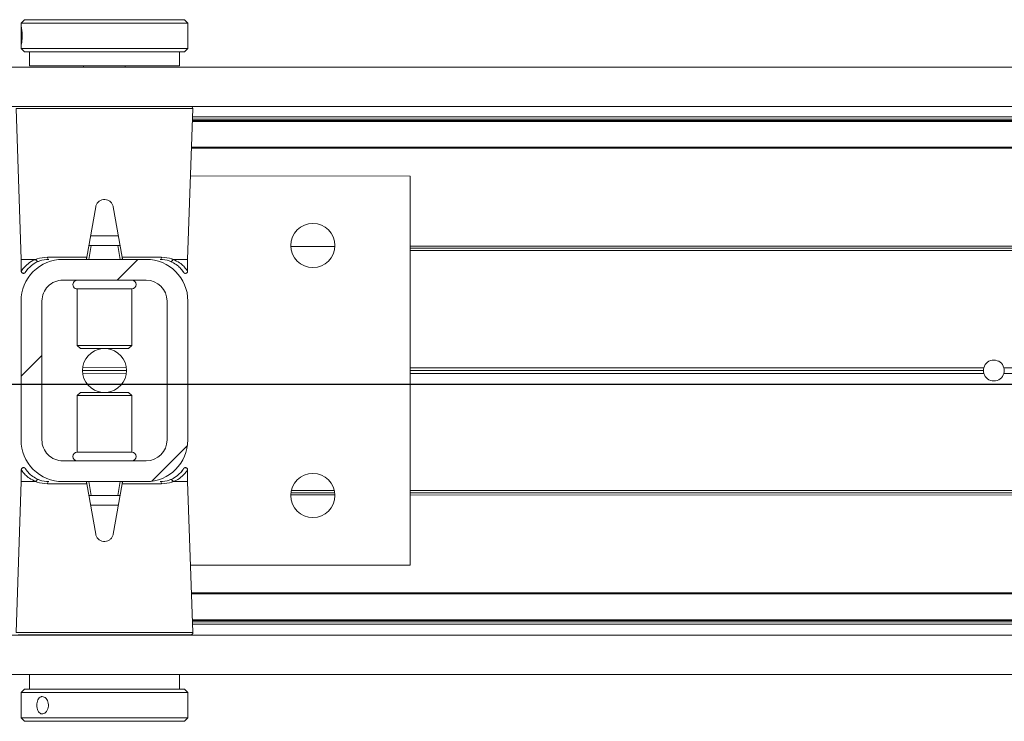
# Model space of a CAD drawing. Header units: feet. Extents: x 0 to 152508, y 0 to 59424.
# Tile 121 of 122: x 152367.174 to 152367.912, y 59421.627 to 59422.153. Entities that reach past the tile are written whole.
import ezdxf

# ---------------------------------------------------------------- set-up
doc = ezdxf.new("R2010")
doc.units = ezdxf.units.FT
doc.header["$LTSCALE"] = 0.05
doc.header["$MEASUREMENT"] = 0
doc.layers.add('Bridge plan$0$BR_P_Rail_Object', color=251, linetype='Continuous', lineweight=30)
doc.layers.add('Bridge plan$0$SC_Scratch7', color=252, linetype='Continuous', lineweight=0)

# ---------------------------------------------------------------- blocks, each defined once
blk = doc.blocks.new('Bridge plan$0$HIGH ST SCREENWALL_13 PANEL PLAN_2')
at = {"layer": 'Bridge plan$0$SC_Scratch7', "lineweight": 0}
h = blk.add_hatch(dxfattribs=at)
h.set_pattern_fill('ANSI32', color=256, scale=0.01, style=0, pattern_type=2)
h.set_pattern_definition([(44.99814199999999, (-25.84402686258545, -14.23347410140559), (-0.2651559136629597, 0.265173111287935), []), (44.99814199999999, (-25.66725052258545, -14.23347983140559), (-0.2651559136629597, 0.265173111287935), [])])
h.paths.add_polyline_path([(-18.41922792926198, 0.08409237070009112), (-18.41923130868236, -0.02007408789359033, 0.4142135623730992), (-18.38798238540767, -0.05132503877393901), (-18.32548250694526, -0.05132706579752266, 0.414213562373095), (-18.29423155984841, -0.02007814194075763), (-18.29422817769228, 0.08408831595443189, 0.414213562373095), (-18.32547710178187, 0.1153392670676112), (-18.38797697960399, 0.1153412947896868, 0.414213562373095)])
h.paths.add_polyline_path([(-18.30985652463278, -0.0200776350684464, -0.414213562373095), (-18.32548200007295, -0.03570209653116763), (-18.3879818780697, -0.03570007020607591, -0.414213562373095), (-18.40360634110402, -0.02007459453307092), (-18.40360296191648, 0.08409186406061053, -0.4142135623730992), (-18.38797748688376, 0.09971632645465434), (-18.32547760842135, 0.09971429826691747, -0.414213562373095), (-18.30985315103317, 0.08408882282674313)])
for p, q in [((-18.41922129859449, 0.2885353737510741), (-18.41922165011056, 0.2776912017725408)), ((-18.41922116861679, 0.2925335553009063), (-18.41922129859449, 0.2885353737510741)), ((-18.41672109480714, 0.2950334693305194), (-18.41922116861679, 0.2925335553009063)), ((-18.41922116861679, 0.2925335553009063), (-18.29422142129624, 0.2925295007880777)), ((-18.41672109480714, 0.2950334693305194), (-18.29672133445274, 0.2950295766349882)), ((-18.29422142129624, 0.2925295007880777), (-18.29672133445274, 0.2950295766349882)), ((-18.29422190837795, 0.2774898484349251), (-18.29422155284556, 0.2884648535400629)), ((-18.29422155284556, 0.2884648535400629), (-18.29422142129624, 0.2925295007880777)), ((-18.41922165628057, 0.2774941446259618), (-18.41922178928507, 0.2734194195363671)), ((-18.41922178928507, 0.2734194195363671), (-18.41672187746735, 0.2709193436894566)), ((-18.41922178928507, 0.2734194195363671), (-18.29422204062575, 0.2734153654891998)), ((-18.29672211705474, 0.2709154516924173), (-18.29422204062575, 0.2734153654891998)), ((-18.29422204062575, 0.2734153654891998), (-18.29422190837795, 0.2774898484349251)), ((-18.41672187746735, 0.2709193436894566), (-18.29672211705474, 0.2709154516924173)), ((-18.412971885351, 0.2709192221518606), (-18.41297222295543, 0.260502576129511)), ((-18.30047244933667, 0.2604989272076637), (-18.3004721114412, 0.2709155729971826)), ((-20.3515100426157, 0.2595713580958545), (-16.36193468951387, 0.2594419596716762)), ((-18.30047244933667, 0.2604989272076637), (-18.41297222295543, 0.260502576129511)), ((-18.37234730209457, 0.2605012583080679), (-18.37234733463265, 0.2595071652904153)), ((-18.3410973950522, 0.2595061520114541), (-18.34109736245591, 0.2605002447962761)), ((-20.35151099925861, 0.230071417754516), (-16.36193564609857, 0.2299420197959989)), ((-18.42300984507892, 0.228473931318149), (-18.41906287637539, 0.1153423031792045)), ((-18.35672337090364, 0.2284717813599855), (-18.42300984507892, 0.228473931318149)), ((-18.29043690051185, 0.2284696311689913), (-18.35672337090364, 0.2284717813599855)), ((-18.29439120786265, 0.1153382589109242), (-18.29043690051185, 0.2284696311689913)), ((-18.29065777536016, 0.2221505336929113), (-16.51945432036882, 0.2220930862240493)), ((-16.53381067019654, 0.2186274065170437), (-18.29077892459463, 0.2186843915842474)), ((-16.5338106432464, 0.2194476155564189), (-18.29075025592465, 0.2195046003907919)), ((-18.29071832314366, 0.22041822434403), (-16.51818564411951, 0.2203607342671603)), ((-16.53381129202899, 0.199434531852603), (-18.29144977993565, 0.1994915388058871)), ((-16.53381131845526, 0.1986143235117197), (-18.29147844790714, 0.1986713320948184)), ((-18.12755881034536, 0.1778327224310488), (-18.29220663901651, 0.1778380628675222)), ((-18.12756826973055, -0.1138333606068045), (-18.12755881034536, 0.1778327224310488)), ((-18.36328743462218, 0.1547104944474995), (-18.36995149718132, 0.1169238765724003)), ((-18.34350248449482, 0.1169230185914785), (-18.35016410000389, 0.1547100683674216)), ((-18.34634959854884, 0.133072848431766), (-18.36710333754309, 0.1330735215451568)), ((-18.36672790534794, 0.125757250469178), (-18.36856497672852, 0.1153406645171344)), ((-18.36766676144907, 0.1257572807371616), (-18.36672790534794, 0.125757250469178)), ((-18.34672550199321, 0.1257566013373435), (-18.36672790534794, 0.125757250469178)), ((-18.34488910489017, 0.1153398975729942), (-18.34672550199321, 0.1257566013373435)), ((-18.34672550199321, 0.1257566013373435), (-18.3457866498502, 0.1257565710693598)), ((-18.21699767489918, 0.124919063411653), (-18.18395641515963, 0.1249179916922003)), ((-17.03099946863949, 0.1219639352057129), (-18.12756062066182, 0.121999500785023)), ((-17.03120752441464, 0.1236306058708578), (-18.1275605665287, 0.1236661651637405)), ((-17.03105572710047, 0.125297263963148), (-18.12756051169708, 0.1253328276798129)), ((-18.41906287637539, 0.1153423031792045), (-18.41906316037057, 0.1065799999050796)), ((-18.41906287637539, 0.1153423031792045), (-18.40817616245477, 0.1153419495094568)), ((-18.39951796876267, 0.1169248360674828), (-18.36995149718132, 0.1169238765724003)), ((-18.32547710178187, 0.1153392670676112), (-18.38797698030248, 0.1153412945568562)), ((-18.34350248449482, 0.1169230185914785), (-18.31393601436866, 0.1169220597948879)), ((-18.30527792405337, 0.1153386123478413), (-18.29439120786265, 0.1153382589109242)), ((-18.29439149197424, 0.1065759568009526), (-18.29439120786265, 0.1153382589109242)), ((-18.41510794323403, 0.1069223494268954), (-18.41450506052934, 0.1076429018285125)), ((-18.32547760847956, 0.09971429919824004), (-18.38797748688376, 0.09971632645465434)), ((-18.37714438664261, 0.09315430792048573), (-18.37714575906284, 0.05083812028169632)), ((-18.3771288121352, 0.0931543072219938), (-18.37714438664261, 0.09315430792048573)), ((-18.33631113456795, 0.09315298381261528), (-18.3771288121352, 0.0931543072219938)), ((-18.3363125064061, 0.05083679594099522), (-18.33631113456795, 0.09315298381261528)), ((-18.41922792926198, 0.08409237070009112), (-18.41923130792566, -0.02007408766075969)), ((-18.40360296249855, 0.08409186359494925), (-18.40360634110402, -0.02007459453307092)), ((-18.30985652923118, -0.02007763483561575), (-18.30985315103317, 0.08408882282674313)), ((-18.29423155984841, -0.02007814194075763), (-18.29422818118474, 0.08408831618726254)), ((-18.37714575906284, 0.05083812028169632), (-18.37477379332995, 0.04846599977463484)), ((-18.3771301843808, 0.05083811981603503), (-18.37714575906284, 0.05083812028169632)), ((-18.3363125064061, 0.05083679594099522), (-18.3771301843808, 0.05083811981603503)), ((-18.37476002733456, 0.04846600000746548), (-18.37477379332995, 0.04846599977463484)), ((-18.33868462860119, 0.0484648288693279), (-18.37476002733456, 0.04846600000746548)), ((-18.33868462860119, 0.0484648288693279), (-18.3363125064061, 0.05083679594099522)), ((-18.3401881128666, 0.03200657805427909), (-18.37327137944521, 0.03200765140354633)), ((-18.34032518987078, 0.02988199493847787), (-18.37313444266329, 0.02988305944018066)), ((-18.34032505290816, 0.03413117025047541), (-18.37313430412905, 0.0341322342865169)), ((-17.6975825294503, 0.02986114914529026), (-18.12756360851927, 0.02987509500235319)), ((-17.6978768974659, 0.03198574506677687), (-18.12756353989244, 0.03199968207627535)), ((-17.69758239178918, 0.03411032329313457), (-18.12756347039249, 0.03412426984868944)), ((-16.65173322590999, 0.02982722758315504), (-17.6825464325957, 0.02986066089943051)), ((-16.65173308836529, 0.03407640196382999), (-17.68254629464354, 0.03410983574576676)), ((-18.37477486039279, 0.01554939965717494), (-18.37714697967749, 0.01317743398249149)), ((-18.37477486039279, 0.01554939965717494), (-18.33868569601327, 0.01554822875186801)), ((-18.33631372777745, 0.01317610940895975), (-18.33868569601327, 0.01554822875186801)), ((-18.37714697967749, 0.01317743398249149), (-18.37714835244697, -0.02913875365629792)), ((-18.37714697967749, 0.01317743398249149), (-18.33631372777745, 0.01317610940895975)), ((-18.33631510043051, -0.02914007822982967), (-18.33631372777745, 0.01317610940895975)), ((-18.37714835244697, -0.02913875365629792), (-18.33631510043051, -0.02914007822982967)), ((-18.38798187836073, -0.03570006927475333), (-18.32548200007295, -0.03570209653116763)), ((-18.41906799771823, -0.04256172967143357), (-18.41906828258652, -0.05132403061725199)), ((-18.29835154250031, -0.04290812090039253), (-18.29895443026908, -0.04362867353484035)), ((-18.29439661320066, -0.05132807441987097), (-18.29439632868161, -0.04256577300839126)), ((-18.41906828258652, -0.05132403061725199), (-18.42302258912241, -0.1644554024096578)), ((-18.4081815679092, -0.05132438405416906), (-18.41906828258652, -0.05132403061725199)), ((-18.38798238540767, -0.05132503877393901), (-18.32548250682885, -0.05132706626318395)), ((-18.36857038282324, -0.05132566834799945), (-18.3667339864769, -0.06174237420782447)), ((-18.34673158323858, -0.06174302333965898), (-18.3448945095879, -0.05132643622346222)), ((-18.29439661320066, -0.05132807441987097), (-18.30528332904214, -0.05132772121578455)), ((-18.29044964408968, -0.1644597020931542), (-18.29439661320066, -0.05132807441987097)), ((-18.36995700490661, -0.05290879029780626), (-18.39952347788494, -0.0529078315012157)), ((-18.36329539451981, -0.09069583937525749), (-18.36995700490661, -0.05290879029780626)), ((-18.34350799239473, -0.05290964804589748), (-18.35017206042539, -0.09069626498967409)), ((-18.31394152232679, -0.05291060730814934), (-18.34350799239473, -0.05290964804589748)), ((-18.18437201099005, -0.05799829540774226), (-18.21659394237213, -0.05799725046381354)), ((-17.03100530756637, -0.0580357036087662), (-18.12756645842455, -0.05800013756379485)), ((-18.3667339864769, -0.06174237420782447), (-18.36767284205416, -0.06174234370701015)), ((-18.3667339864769, -0.06174237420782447), (-18.34673158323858, -0.06174302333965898)), ((-18.34579273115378, -0.06174305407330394), (-18.34673158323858, -0.06174302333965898)), ((-18.18394669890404, -0.06133163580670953), (-18.21701946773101, -0.06133056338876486)), ((-18.18407311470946, -0.05966496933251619), (-18.21689294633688, -0.05966390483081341)), ((-17.03106178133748, -0.06136902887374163), (-18.12756656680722, -0.06133346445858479)), ((-17.03121347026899, -0.05970236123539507), (-18.12756651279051, -0.05966680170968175)), ((-18.36710989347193, -0.06905861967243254), (-18.34635615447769, -0.06905929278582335)), ((-18.29221609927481, -0.1138280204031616), (-18.12756826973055, -0.1138333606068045)), ((-16.53382212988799, -0.1347183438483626), (-18.29148925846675, -0.1346613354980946)), ((-16.53382215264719, -0.1354064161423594), (-18.29146525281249, -0.1353494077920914)), ((-16.53382278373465, -0.1548635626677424), (-18.29078642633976, -0.1548065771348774)), ((-16.53382280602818, -0.1555516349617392), (-18.2907624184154, -0.1554946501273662)), ((-18.29073054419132, -0.1564082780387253), (-16.5181978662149, -0.1564657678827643)), ((-18.29067010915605, -0.1581405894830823), (-16.51946665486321, -0.1581980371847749)), ((-20.35152385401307, -0.1662611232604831), (-16.36194850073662, -0.1663905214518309)), ((-18.42302258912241, -0.1644554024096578), (-18.29044964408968, -0.1644597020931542)), ((-18.29208911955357, -0.1661573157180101), (-18.42138322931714, -0.1661531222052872)), ((-20.3515248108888, -0.1957610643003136), (-16.36194945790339, -0.1958904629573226)), ((-18.4129870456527, -0.1964846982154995), (-18.41298738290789, -0.2069013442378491)), ((-18.30048760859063, -0.2069049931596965), (-18.30048727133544, -0.1964883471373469)), ((-18.41923744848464, -0.2094011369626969), (-18.41923806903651, -0.2285152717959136)), ((-18.41673737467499, -0.2069012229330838), (-18.41923744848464, -0.2094011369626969)), ((-18.40334558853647, -0.2094016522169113), (-18.41923744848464, -0.2094011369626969)), ((-18.4014811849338, -0.2069017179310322), (-18.41673737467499, -0.2069012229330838)), ((-18.29423770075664, -0.2094051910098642), (-18.40334558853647, -0.2094016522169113)), ((-18.29673761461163, -0.2069051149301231), (-18.4014811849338, -0.2069017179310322)), ((-18.29423770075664, -0.2094051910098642), (-18.29673761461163, -0.2069051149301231)), ((-18.29423832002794, -0.2285193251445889), (-18.29423770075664, -0.2094051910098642)), ((-18.41923806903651, -0.2285152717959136), (-18.41673815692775, -0.2310153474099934)), ((-18.40334620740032, -0.228515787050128), (-18.41923806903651, -0.2285152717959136)), ((-18.29423832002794, -0.2285193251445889), (-18.40334620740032, -0.228515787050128)), ((-18.29673839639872, -0.2310192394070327), (-18.29423832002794, -0.2285193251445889)), ((-18.40148196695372, -0.2310158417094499), (-18.41673815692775, -0.2310153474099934)), ((-18.29673839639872, -0.2310192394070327), (-18.40148196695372, -0.2310158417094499))]:
    blk.add_line(p, q, dxfattribs=at)
for centre in [(-18.2004770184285, 0.1257518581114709), (-18.20048310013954, -0.06174776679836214)]:
    blk.add_circle(centre, 0.01654163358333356, dxfattribs=at)
for centre, radius, start, end in [((-18.29207631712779, 0.2285269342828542), 0.001640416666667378, 357.9981416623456, 64.26156538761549), ((-18.38797799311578, 0.0840913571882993), 0.03124993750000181, 89.9981416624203, 179.9981416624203), ((-18.39809170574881, 0.1167468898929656), 0.001437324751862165, 172.888278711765, 257.8741882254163), ((-18.32547811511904, 0.08408932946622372), 0.03124993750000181, 359.9981416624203, 89.9981416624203), ((-18.31536229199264, 0.1167442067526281), 0.001437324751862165, 282.1220950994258, 7.108004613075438), ((-18.38797799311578, 0.0840913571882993), 0.01562496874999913, 89.9981416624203, 179.9981416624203), ((-18.37714427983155, 0.09643514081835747), 0.003280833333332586, 89.99814166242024, 269.9981416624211), ((-18.33631102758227, 0.09643381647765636), 0.003280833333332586, 269.9981416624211, 89.99814166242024), ((-18.32547811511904, 0.08408932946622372), 0.0156249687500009, 359.9981416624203, 89.9981416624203), ((-18.35672974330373, 0.03200711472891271), 0.01654163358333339, 95.75174432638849, 264.2445389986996), ((-18.35672974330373, 0.03200711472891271), 0.0165416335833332, 275.7517443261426, 84.24453899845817), ((-17.69006441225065, 0.03198549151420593), 0.007812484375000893, 15.77834138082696, 164.2179419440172), ((-17.69006441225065, 0.03198549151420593), 0.007812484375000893, 164.2179419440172, 179.9981416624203), ((-17.69006441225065, 0.03198549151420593), 0.007812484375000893, 179.9981416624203, 195.7783413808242), ((-17.69006441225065, 0.03198549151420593), 0.007812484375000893, 195.7783413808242, 344.2179419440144), ((-17.69006441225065, 0.03198549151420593), 0.00781248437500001, 344.2179419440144, 359.9981416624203), ((-17.69006441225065, 0.03198549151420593), 0.00781248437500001, 359.9981416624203, 15.77834138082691), ((-18.38798137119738, -0.02007510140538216), 0.03124993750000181, 179.9981416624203, 269.9981416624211), ((-18.38798137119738, -0.02007510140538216), 0.01562496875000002, 179.9981416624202, 269.9981416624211), ((-18.32548149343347, -0.02007712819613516), 0.03124993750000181, 269.9981416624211, 359.9981416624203), ((-18.32548149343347, -0.02007712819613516), 0.0156249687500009, 269.9981416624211, 359.9981416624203), ((-18.37714845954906, -0.03241958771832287), 0.00328083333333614, 89.99814166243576, 269.9981416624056), ((-18.33631520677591, -0.03242091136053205), 0.00328083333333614, 269.9981416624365, 89.99814166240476), ((-18.39809720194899, -0.05272997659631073), 0.001437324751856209, 102.1220950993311, 187.1080046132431), ((-18.31536778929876, -0.05273265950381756), 0.001437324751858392, 352.8882787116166, 77.8741882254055), ((-18.29208906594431, -0.1645168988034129), 0.00164041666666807, 269.9981416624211, 1.998141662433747)]:
    blk.add_arc(centre, radius, start, end, dxfattribs=at)
for points, knots in [([(-18.41914108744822, 0.2829764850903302), (-18.41914493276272, 0.2837063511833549), (-18.41915261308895, 0.2851659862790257), (-18.41919969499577, 0.2871101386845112), (-18.4192304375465, 0.2885934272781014), (-18.41920578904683, 0.2894459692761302), (-18.41909989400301, 0.2895684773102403), (-18.4189213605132, 0.2889521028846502), (-18.41871052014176, 0.2876678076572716), (-18.41852710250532, 0.2858533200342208), (-18.41842970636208, 0.2837120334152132), (-18.41845062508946, 0.2814922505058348), (-18.41858202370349, 0.2794431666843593), (-18.41878156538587, 0.2777872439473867), (-18.41898847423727, 0.2767111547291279), (-18.41914572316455, 0.2763418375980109), (-18.41922285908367, 0.2767182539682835), (-18.41922457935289, 0.2777939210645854), (-18.41918408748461, 0.2794518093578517), (-18.41914695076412, 0.2812811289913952), (-18.41914275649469, 0.2824946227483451), (-18.41914108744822, 0.2829764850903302)], [0, 0, 0, 0, 0.05349003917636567, 0.1069730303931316, 0.1606387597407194, 0.2144249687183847, 0.2680134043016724, 0.3213959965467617, 0.3748823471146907, 0.428621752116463, 0.4823711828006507, 0.5358682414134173, 0.5892453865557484, 0.642821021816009, 0.6966044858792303, 0.7502816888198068, 0.8037058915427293, 0.857123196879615, 0.9107890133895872, 0.9645754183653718, 1, 1, 1, 1]), ([(-18.29422869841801, 0.2774898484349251), (-18.29422703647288, 0.2776106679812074), (-18.29422086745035, 0.2780594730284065), (-18.29426183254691, 0.2794668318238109), (-18.29429912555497, 0.2814907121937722), (-18.29430622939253, 0.2837263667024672), (-18.29427590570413, 0.2858388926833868), (-18.29423004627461, 0.2875301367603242), (-18.29422780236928, 0.2881910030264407), (-18.29422686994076, 0.2884648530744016)], [0, 0, 0, 0, 0.06072773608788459, 0.2255858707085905, 0.390818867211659, 0.5554446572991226, 0.7194280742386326, 0.8837361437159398, 1, 1, 1, 1]), ([(-18.35016410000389, 0.1547100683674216), (-18.3503671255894, 0.155435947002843), (-18.35077320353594, 0.1568878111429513), (-18.35225226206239, 0.1586527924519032), (-18.35418475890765, 0.1598525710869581), (-18.35641614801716, 0.1603359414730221), (-18.35866702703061, 0.1600580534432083), (-18.36069860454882, 0.1590586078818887), (-18.36228644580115, 0.1574442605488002), (-18.36304644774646, 0.1558697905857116), (-18.36324314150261, 0.1549235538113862), (-18.36328743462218, 0.1547104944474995)], [0, 0, 0, 0, 0.1209405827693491, 0.2418986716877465, 0.3631789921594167, 0.4839141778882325, 0.6036428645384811, 0.7231756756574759, 0.8435617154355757, 0.9647756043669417, 1, 1, 1, 1]), ([(-18.36766676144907, 0.1257572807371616), (-18.36777082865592, 0.1257620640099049), (-18.36797947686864, 0.1257716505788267), (-18.36818214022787, 0.1258829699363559), (-18.36827816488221, 0.1260797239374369), (-18.3682870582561, 0.1263307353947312), (-18.36825537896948, 0.1265312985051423), (-18.36824041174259, 0.1266260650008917)], [0, 0, 0, 0, 0.2090964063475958, 0.4192230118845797, 0.614313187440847, 0.8177607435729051, 1, 1, 1, 1]), ([(-18.34521293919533, 0.1266253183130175), (-18.34519277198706, 0.1264917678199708), (-18.34515228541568, 0.1262236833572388), (-18.34521425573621, 0.1259404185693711), (-18.34541059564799, 0.1257934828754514), (-18.34562394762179, 0.1257588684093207), (-18.34575490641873, 0.1257570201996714), (-18.3457866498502, 0.1257565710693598)], [0, 0, 0, 0, 0.2596090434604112, 0.5211299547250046, 0.7440978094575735, 0.9379679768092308, 1, 1, 1, 1]), ([(-18.4189856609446, 0.1065783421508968), (-18.41901102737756, 0.106541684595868), (-18.4193546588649, 0.1060450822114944), (-18.41804116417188, 0.1081005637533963), (-18.41519106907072, 0.1112171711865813), (-18.4115947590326, 0.1138677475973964), (-18.40890595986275, 0.1150272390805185), (-18.40817616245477, 0.1153419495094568)], [0, 0, 0, 0, 0.02419217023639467, 0.3277420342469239, 0.606783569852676, 0.8932725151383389, 1, 1, 1, 1]), ([(-18.40614113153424, 0.1138477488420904), (-18.40682317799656, 0.1135474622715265), (-18.40925220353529, 0.1124780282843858), (-18.4125239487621, 0.1100133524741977), (-18.41511310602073, 0.1071082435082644), (-18.41629787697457, 0.1052009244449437), (-18.41597779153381, 0.1056764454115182), (-18.4159491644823, 0.1057189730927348)], [0, 0, 0, 0, 0.1078427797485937, 0.3840685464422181, 0.6668848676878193, 0.9702082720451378, 1, 1, 1, 1]), ([(-18.40817616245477, 0.1153419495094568), (-18.40816750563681, 0.1153417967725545), (-18.40815297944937, 0.1153415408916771), (-18.40813439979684, 0.1153390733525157), (-18.40812173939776, 0.1153358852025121), (-18.40811217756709, 0.1153318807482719), (-18.40810553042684, 0.1153274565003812), (-18.40810130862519, 0.1153220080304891), (-18.40809952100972, 0.1153181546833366), (-18.40809900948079, 0.1153155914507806), (-18.40809882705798, 0.1153146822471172)], [0, 0, 0, 0, 0.3215596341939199, 0.5397412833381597, 0.6888517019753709, 0.79191255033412, 0.9005355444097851, 0.9440219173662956, 0.9801240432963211, 1, 1, 1, 1]), ([(-18.40809882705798, 0.1153146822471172), (-18.40807541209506, 0.1153237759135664), (-18.40776471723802, 0.1154444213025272), (-18.40527894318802, 0.1163686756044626), (-18.4022164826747, 0.1166643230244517), (-18.39951796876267, 0.1169248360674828)], [0, 0, 0, 0, 0.009594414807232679, 0.1272952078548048, 1, 1, 1, 1]), ([(-18.40809882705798, 0.1153146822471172), (-18.40805576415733, 0.1151354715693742), (-18.40796964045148, 0.1147770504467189), (-18.40766238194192, 0.1143079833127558), (-18.40726322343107, 0.1139583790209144), (-18.40680366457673, 0.1137676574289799), (-18.40646506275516, 0.113761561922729), (-18.40624982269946, 0.113808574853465), (-18.40618283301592, 0.1138327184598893), (-18.40614113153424, 0.1138477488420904)], [0, 0, 0, 0, 0.1824633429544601, 0.3649266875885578, 0.5473901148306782, 0.7298544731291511, 0.9123202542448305, 0.9454189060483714, 1, 1, 1, 1]), ([(-18.398393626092, 0.1153416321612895), (-18.40083998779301, 0.1150999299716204), (-18.40364705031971, 0.1148225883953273), (-18.40585713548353, 0.1139587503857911), (-18.40614113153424, 0.1138477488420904)], [0, 0, 0, 0, 0.8715029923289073, 1, 1, 1, 1]), ([(-18.36995149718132, 0.1169238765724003), (-18.36998448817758, 0.1167368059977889), (-18.37005043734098, 0.1163628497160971), (-18.37013579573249, 0.1158788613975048), (-18.37019909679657, 0.1155199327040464), (-18.37022760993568, 0.1153582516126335), (-18.37022997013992, 0.1153448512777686), (-18.37023070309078, 0.115340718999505)], [0, 0, 0, 0, 0.2211044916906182, 0.4419883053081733, 0.6682230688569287, 0.8976805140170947, 1, 1, 1, 1]), ([(-18.34322338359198, 0.1153398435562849), (-18.34322679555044, 0.1153592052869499), (-18.34323362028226, 0.1153979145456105), (-18.34328595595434, 0.115694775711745), (-18.34336299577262, 0.1161317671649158), (-18.34344095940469, 0.1165740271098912), (-18.34348876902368, 0.116845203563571), (-18.34350248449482, 0.1169230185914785)], [0, 0, 0, 0, 0.2253311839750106, 0.4504917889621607, 0.6794496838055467, 0.9080175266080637, 1, 1, 1, 1]), ([(-18.30731305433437, 0.1138445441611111), (-18.3075970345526, 0.113955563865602), (-18.30980706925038, 0.1148195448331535), (-18.3126141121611, 0.1150970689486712), (-18.31506045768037, 0.1153389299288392)], [0, 0, 0, 0, 0.1284970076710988, 1, 1, 1, 1]), ([(-18.31393601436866, 0.1169220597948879), (-18.31123751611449, 0.116661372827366), (-18.30817507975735, 0.1163655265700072), (-18.30568936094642, 0.1154411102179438), (-18.3053786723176, 0.1153204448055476), (-18.305355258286, 0.1153113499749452)], [0, 0, 0, 0, 0.8727047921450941, 0.9904055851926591, 1, 1, 1, 1]), ([(-18.305355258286, 0.1153113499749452), (-18.30539833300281, 0.1151321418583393), (-18.30548447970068, 0.1147737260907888), (-18.30579176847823, 0.1143046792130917), (-18.30619094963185, 0.1139551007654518), (-18.30665052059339, 0.113764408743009), (-18.30698912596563, 0.1137583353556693), (-18.30720435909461, 0.1138053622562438), (-18.30727135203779, 0.113829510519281), (-18.30731305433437, 0.1138445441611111)], [0, 0, 0, 0, 0.1824633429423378, 0.3649266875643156, 0.5473901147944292, 0.7298544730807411, 0.9123202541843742, 0.9454189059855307, 1, 1, 1, 1]), ([(-18.29846980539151, 0.1070952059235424), (-18.29799838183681, 0.1064074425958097), (-18.29702971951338, 0.1049942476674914), (-18.29787098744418, 0.1063706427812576), (-18.29988578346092, 0.1088959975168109), (-18.30278579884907, 0.1116085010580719), (-18.30576247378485, 0.1130787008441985), (-18.30731305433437, 0.1138445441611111)], [0, 0, 0, 0, 0.216466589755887, 0.4447885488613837, 0.6224134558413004, 0.8033112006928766, 1, 1, 1, 1]), ([(-18.305355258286, 0.1153113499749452), (-18.3053548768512, 0.1153129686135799), (-18.30535400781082, 0.1153166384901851), (-18.30535037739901, 0.1153221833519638), (-18.30533889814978, 0.1153315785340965), (-18.30531379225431, 0.1153374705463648), (-18.30529149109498, 0.1153381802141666), (-18.30527792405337, 0.1153386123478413)], [0, 0, 0, 0, 0.03580645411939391, 0.08120784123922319, 0.1683558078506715, 0.4940119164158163, 1, 1, 1, 1]), ([(-18.30527792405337, 0.1153386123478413), (-18.30358626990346, 0.1145189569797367), (-18.30036206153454, 0.1129567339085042), (-18.29717450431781, 0.1100966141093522), (-18.29486493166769, 0.1072536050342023), (-18.29460694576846, 0.1068109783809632), (-18.29446900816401, 0.106574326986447)], [0, 0, 0, 0, 0.2571529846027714, 0.490121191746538, 0.7273915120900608, 1, 1, 1, 1]), ([(-18.41904763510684, 0.1065780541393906), (-18.4190529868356, 0.1064649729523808), (-18.41906717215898, 0.1061654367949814), (-18.41890057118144, 0.1056881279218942), (-18.41854673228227, 0.105223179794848), (-18.41804866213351, 0.1049141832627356), (-18.41752217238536, 0.1048040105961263), (-18.41706378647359, 0.1048486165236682), (-18.41670674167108, 0.104977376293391), (-18.41644033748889, 0.1051430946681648), (-18.41625914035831, 0.1053038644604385), (-18.41615033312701, 0.1054292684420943), (-18.41610029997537, 0.1054954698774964), (-18.41607459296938, 0.1055316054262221), (-18.41605277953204, 0.1055637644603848), (-18.41602747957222, 0.1056029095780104), (-18.41599876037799, 0.1056501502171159), (-18.41585211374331, 0.105873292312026), (-18.4155458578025, 0.1064075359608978), (-18.41502375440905, 0.1070398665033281), (-18.41493778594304, 0.1071439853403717)], [0, 0, 0, 0, 0.02130453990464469, 0.05643219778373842, 0.0926456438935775, 0.1300030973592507, 0.164520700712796, 0.1924100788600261, 0.2159615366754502, 0.2356471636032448, 0.2513168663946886, 0.2619547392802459, 0.2675243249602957, 0.2724181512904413, 0.2795765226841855, 0.2941373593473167, 0.340066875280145, 0.5236046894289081, 0.9215570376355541, 1, 1, 1, 1]), ([(-18.29847882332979, 0.107087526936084), (-18.2982585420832, 0.106799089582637), (-18.29767113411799, 0.1060299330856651), (-18.29749843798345, 0.1057082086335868), (-18.29742528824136, 0.105597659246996), (-18.29741042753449, 0.1055709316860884), (-18.2973550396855, 0.1054922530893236), (-18.29729030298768, 0.1054072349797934), (-18.29714751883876, 0.1052494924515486), (-18.29688801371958, 0.1050456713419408), (-18.29645623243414, 0.1048461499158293), (-18.29588676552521, 0.1047903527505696), (-18.29529423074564, 0.1049575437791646), (-18.29483080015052, 0.1053002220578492), (-18.29453832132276, 0.1057290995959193), (-18.29441132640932, 0.1061435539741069), (-18.29437831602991, 0.1064261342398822), (-18.29439759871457, 0.1065633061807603), (-18.29440034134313, 0.1065828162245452)], [0, 0, 0, 0, 0.239494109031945, 0.6386401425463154, 0.690387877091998, 0.7194794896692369, 0.7258785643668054, 0.7320686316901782, 0.746010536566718, 0.7666494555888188, 0.7961242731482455, 0.8367373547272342, 0.8745890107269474, 0.912743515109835, 0.945910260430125, 0.9731441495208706, 0.9961802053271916, 1, 1, 1, 1]), ([(-18.41498066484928, -0.04307329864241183), (-18.4152009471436, -0.0427848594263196), (-18.41578835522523, -0.04201570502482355), (-18.4159610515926, -0.04169398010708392), (-18.4160342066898, -0.04158343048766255), (-18.41604906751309, -0.04155670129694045), (-18.41610445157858, -0.04147802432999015), (-18.41616918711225, -0.04139300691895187), (-18.41631197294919, -0.04123526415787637), (-18.41657148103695, -0.04103144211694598), (-18.41700325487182, -0.04083192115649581), (-18.41757272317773, -0.04077612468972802), (-18.41816525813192, -0.04094331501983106), (-18.41862869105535, -0.04128599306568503), (-18.4189211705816, -0.04171487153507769), (-18.41904816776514, -0.04212932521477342), (-18.41908117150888, -0.04241190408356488), (-18.41906188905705, -0.04254907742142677), (-18.41905914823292, -0.04256858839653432)], [0, 0, 0, 0, 0.239494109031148, 0.6386401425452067, 0.6903878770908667, 0.7194794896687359, 0.7258785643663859, 0.7320686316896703, 0.746010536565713, 0.7666494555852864, 0.7961242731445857, 0.8367373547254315, 0.8745890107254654, 0.9127435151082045, 0.9459102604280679, 0.9731441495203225, 0.9961802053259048, 1, 1, 1, 1]), ([(-18.4081815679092, -0.05132438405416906), (-18.40987322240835, -0.05050472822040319), (-18.41309743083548, -0.04894250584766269), (-18.41628498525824, -0.04608238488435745), (-18.41859455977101, -0.04323937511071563), (-18.41885254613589, -0.04279674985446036), (-18.41899047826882, -0.04256009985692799)], [0, 0, 0, 0, 0.2571529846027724, 0.4901211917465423, 0.7273915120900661, 1, 1, 1, 1]), ([(-18.41498968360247, -0.04308097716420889), (-18.41546110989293, -0.04239321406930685), (-18.41642977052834, -0.04098001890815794), (-18.4155885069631, -0.04235641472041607), (-18.41357370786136, -0.0448817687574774), (-18.41067369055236, -0.04759427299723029), (-18.40769701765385, -0.04906447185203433), (-18.40614644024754, -0.04983031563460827)], [0, 0, 0, 0, 0.2164665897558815, 0.4447885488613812, 0.6224134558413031, 0.8033112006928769, 1, 1, 1, 1]), ([(-18.30731836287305, -0.04983352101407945), (-18.30663631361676, -0.04953323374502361), (-18.30420728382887, -0.04846380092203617), (-18.30093554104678, -0.0459991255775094), (-18.29834638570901, -0.043094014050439), (-18.29716161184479, -0.04118669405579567), (-18.29748169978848, -0.04166221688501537), (-18.29751032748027, -0.04170474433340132)], [0, 0, 0, 0, 0.107842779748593, 0.3840685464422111, 0.666884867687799, 0.9702082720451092, 1, 1, 1, 1]), ([(-18.29447383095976, -0.04256411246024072), (-18.29444846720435, -0.04252745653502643), (-18.29410483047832, -0.04203085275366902), (-18.29541832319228, -0.04408633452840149), (-18.29826841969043, -0.04720294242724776), (-18.30186473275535, -0.04985351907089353), (-18.30455352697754, -0.05101300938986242), (-18.30528332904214, -0.05132772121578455)], [0, 0, 0, 0, 0.02419217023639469, 0.3277420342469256, 0.6067835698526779, 0.8932725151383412, 1, 1, 1, 1]), ([(-18.29441185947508, -0.0425638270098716), (-18.29440650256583, -0.04245074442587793), (-18.29439232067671, -0.04215120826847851), (-18.29455891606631, -0.04167389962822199), (-18.29491275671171, -0.04120894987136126), (-18.29541082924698, -0.0408999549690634), (-18.29593731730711, -0.04078978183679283), (-18.29639570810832, -0.04083438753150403), (-18.29675274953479, -0.04096314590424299), (-18.29701914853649, -0.04112886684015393), (-18.29720035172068, -0.04128963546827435), (-18.29730915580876, -0.04141503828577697), (-18.29735918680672, -0.04148123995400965), (-18.29738489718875, -0.04151737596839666), (-18.29740670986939, -0.04154953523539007), (-18.297432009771, -0.04158868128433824), (-18.2974607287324, -0.04163592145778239), (-18.29760738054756, -0.04185906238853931), (-18.29791362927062, -0.04239330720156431), (-18.29843573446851, -0.04302563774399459), (-18.29852170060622, -0.04312975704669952)], [0, 0, 0, 0, 0.02130453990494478, 0.05643219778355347, 0.09264564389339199, 0.1300030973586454, 0.1645207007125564, 0.1924100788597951, 0.215961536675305, 0.2356471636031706, 0.2513168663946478, 0.2619547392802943, 0.2675243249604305, 0.2724181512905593, 0.279576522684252, 0.2941373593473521, 0.3400668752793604, 0.5236046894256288, 0.9215570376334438, 1, 1, 1, 1]), ([(-18.40810423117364, -0.05129712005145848), (-18.40810461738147, -0.0512987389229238), (-18.40810548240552, -0.05130240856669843), (-18.40810910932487, -0.05130795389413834), (-18.40812059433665, -0.05131735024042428), (-18.4081456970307, -0.05132324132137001), (-18.40816799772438, -0.05132395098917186), (-18.4081815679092, -0.05132438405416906)], [0, 0, 0, 0, 0.03580645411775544, 0.08120784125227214, 0.1683558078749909, 0.4940119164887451, 1, 1, 1, 1]), ([(-18.40810423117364, -0.05129712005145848), (-18.40806115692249, -0.05111791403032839), (-18.40797500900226, -0.05075949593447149), (-18.40766772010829, -0.05029045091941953), (-18.40726853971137, -0.04994087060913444), (-18.40680896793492, -0.04975017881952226), (-18.40647036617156, -0.04974410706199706), (-18.40625512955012, -0.04979113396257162), (-18.40618814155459, -0.0498152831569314), (-18.40614644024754, -0.04983031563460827)], [0, 0, 0, 0, 0.1824633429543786, 0.3649266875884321, 0.5473901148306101, 0.729854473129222, 0.9123202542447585, 0.9454189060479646, 1, 1, 1, 1]), ([(-18.39952347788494, -0.0529078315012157), (-18.40222197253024, -0.0526471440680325), (-18.40528441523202, -0.05235129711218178), (-18.40777012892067, -0.05142688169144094), (-18.40808081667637, -0.05130621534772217), (-18.40810423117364, -0.05129712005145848)], [0, 0, 0, 0, 0.8727047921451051, 0.9904055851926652, 1, 1, 1, 1]), ([(-18.40614644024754, -0.04983031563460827), (-18.40586245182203, -0.04994133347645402), (-18.40365242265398, -0.05080531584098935), (-18.40084537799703, -0.05108283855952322), (-18.39839903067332, -0.05132470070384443)], [0, 0, 0, 0, 0.1284970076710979, 1, 1, 1, 1]), ([(-18.37023610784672, -0.05132561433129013), (-18.37023269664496, -0.05134497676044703), (-18.3702258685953, -0.05138368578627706), (-18.37017353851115, -0.05168054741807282), (-18.37009649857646, -0.05211753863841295), (-18.3700185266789, -0.05255979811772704), (-18.36997072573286, -0.05283097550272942), (-18.36995700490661, -0.05290879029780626)], [0, 0, 0, 0, 0.2253311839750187, 0.4504917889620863, 0.6794496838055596, 0.9080175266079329, 1, 1, 1, 1]), ([(-18.34350799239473, -0.05290964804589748), (-18.34347499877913, -0.05272257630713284), (-18.34340905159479, -0.05234862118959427), (-18.34332369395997, -0.05186463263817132), (-18.34326039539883, -0.05150570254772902), (-18.3432318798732, -0.05134402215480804), (-18.34322951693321, -0.05133062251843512), (-18.34322878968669, -0.0513264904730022)], [0, 0, 0, 0, 0.221104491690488, 0.441988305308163, 0.6682230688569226, 0.8976805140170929, 1, 1, 1, 1]), ([(-18.31506586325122, -0.05132740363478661), (-18.31261950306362, -0.05108570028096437), (-18.30981244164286, -0.05080835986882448), (-18.30760235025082, -0.04994452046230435), (-18.30731836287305, -0.04983352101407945)], [0, 0, 0, 0, 0.8715029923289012, 1, 1, 1, 1]), ([(-18.30536066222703, -0.0513004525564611), (-18.30538407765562, -0.051309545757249), (-18.30569477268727, -0.0514301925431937), (-18.30818055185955, -0.05235444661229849), (-18.31124300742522, -0.05265009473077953), (-18.31394152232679, -0.05291060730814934)], [0, 0, 0, 0, 0.009594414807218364, 0.1272952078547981, 1, 1, 1, 1]), ([(-18.30536066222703, -0.0513004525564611), (-18.30540372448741, -0.05112124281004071), (-18.30548984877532, -0.05076282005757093), (-18.30579710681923, -0.05029375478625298), (-18.30619626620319, -0.04994414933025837), (-18.306655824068, -0.04975342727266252), (-18.30699442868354, -0.04974733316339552), (-18.30720966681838, -0.04979434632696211), (-18.30727666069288, -0.04981849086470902), (-18.30731836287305, -0.04983352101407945)], [0, 0, 0, 0, 0.1824633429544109, 0.3649266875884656, 0.5473901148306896, 0.7298544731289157, 0.9123202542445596, 0.9454189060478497, 1, 1, 1, 1]), ([(-18.30528332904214, -0.05132772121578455), (-18.3052919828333, -0.0513275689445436), (-18.30530651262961, -0.05132731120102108), (-18.30532509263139, -0.05132484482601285), (-18.30533775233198, -0.05132165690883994), (-18.30534731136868, -0.05131765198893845), (-18.30535396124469, -0.05131322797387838), (-18.30535817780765, -0.05130777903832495), (-18.30535996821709, -0.05130392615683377), (-18.30536047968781, -0.051301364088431), (-18.30536066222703, -0.0513004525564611)], [0, 0, 0, 0, 0.3215596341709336, 0.5397412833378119, 0.6888517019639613, 0.7919125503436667, 0.9005355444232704, 0.9440219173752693, 0.9801240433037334, 1, 1, 1, 1]), ([(-18.36824655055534, -0.06261108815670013), (-18.36826671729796, -0.06247753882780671), (-18.36830720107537, -0.0622094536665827), (-18.36824523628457, -0.06192618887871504), (-18.36804889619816, -0.0617792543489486), (-18.36783554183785, -0.06174463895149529), (-18.36770458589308, -0.0617427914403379), (-18.36767284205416, -0.06174234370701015)], [0, 0, 0, 0, 0.2596090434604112, 0.5211299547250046, 0.7440978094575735, 0.9379679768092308, 1, 1, 1, 1]), ([(-18.34579273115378, -0.06174305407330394), (-18.34568866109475, -0.06174783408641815), (-18.34548001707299, -0.06175742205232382), (-18.34527734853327, -0.06186874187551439), (-18.34518132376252, -0.06206549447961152), (-18.34517243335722, -0.06231650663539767), (-18.34520410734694, -0.06251706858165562), (-18.34521907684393, -0.06261183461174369)], [0, 0, 0, 0, 0.2090964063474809, 0.41922301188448, 0.614313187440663, 0.8177607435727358, 1, 1, 1, 1]), ([(-18.35017206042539, -0.09069626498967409), (-18.35037513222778, -0.09142213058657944), (-18.35078130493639, -0.09287396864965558), (-18.35226047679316, -0.09463885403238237), (-18.35419305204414, -0.09583850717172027), (-18.35642447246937, -0.0963217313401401), (-18.35867533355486, -0.09604369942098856), (-18.3607068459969, -0.09504412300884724), (-18.36229458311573, -0.0934296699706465), (-18.36305448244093, -0.09185515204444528), (-18.36325111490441, -0.09090890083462), (-18.36329539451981, -0.09069583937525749)], [0, 0, 0, 0, 0.1209405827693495, 0.2418986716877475, 0.3631789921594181, 0.4839141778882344, 0.6036428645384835, 0.7231756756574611, 0.843561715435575, 0.9647756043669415, 1, 1, 1, 1]), ([(-18.40334568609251, -0.2124483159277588), (-18.40285368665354, -0.2125199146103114), (-18.40186975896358, -0.2126631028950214), (-18.40049491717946, -0.2137786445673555), (-18.39941779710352, -0.2154245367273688), (-18.39878545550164, -0.2174857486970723), (-18.39869401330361, -0.2197070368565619), (-18.39915295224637, -0.2218397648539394), (-18.40009382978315, -0.2236500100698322), (-18.40138803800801, -0.2249379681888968), (-18.40286260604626, -0.2255528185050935), (-18.40433118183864, -0.2254245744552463), (-18.40563267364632, -0.2245733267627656), (-18.40664624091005, -0.2230929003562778), (-18.40728639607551, -0.2211434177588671), (-18.40750268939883, -0.2189470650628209), (-18.40728201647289, -0.216758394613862), (-18.40664205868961, -0.2148152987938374), (-18.40562650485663, -0.2133439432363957), (-18.40446646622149, -0.2125602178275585), (-18.40366424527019, -0.2124801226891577), (-18.40334568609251, -0.2124483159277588)], [0, 0, 0, 0, 0.05349092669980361, 0.1069749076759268, 0.1606395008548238, 0.2144261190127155, 0.2680150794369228, 0.3213949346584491, 0.3748804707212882, 0.4286210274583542, 0.4823693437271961, 0.5358670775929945, 0.5892470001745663, 0.6428222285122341, 0.696605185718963, 0.7502835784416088, 0.8037058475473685, 0.8571211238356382, 0.9107880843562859, 0.964574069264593, 1, 1, 1, 1])]:
    blk.add_open_spline(points, degree=3, knots=knots, dxfattribs=at)
blk = doc.blocks.new('Bridge plan')
at = {"layer": 'Bridge plan$0$BR_P_Rail_Object', "lineweight": -3}
blk.add_line((1828212.789513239, 711623.1422486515), (1828067.901254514, 711623.142248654), dxfattribs=at)
at = {"layer": 'Bridge plan$0$SC_Scratch7', "lineweight": -3, "rotation": 359.9997690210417}
blk.add_blockref('Bridge plan$0$HIGH ST SCREENWALL_13 PANEL PLAN_2', (1828124.657819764, 711623.1207852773), dxfattribs=at)
blk = doc.blocks.new('Trellis Base')
blk.add_blockref('Bridge plan', (-1675739.0632623, -652201.2630976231))

msp = doc.modelspace()

# ---------------------------------------------------------------- block references
msp.add_blockref('Trellis Base', (0, 0))

doc.saveas('drawing.dxf')
